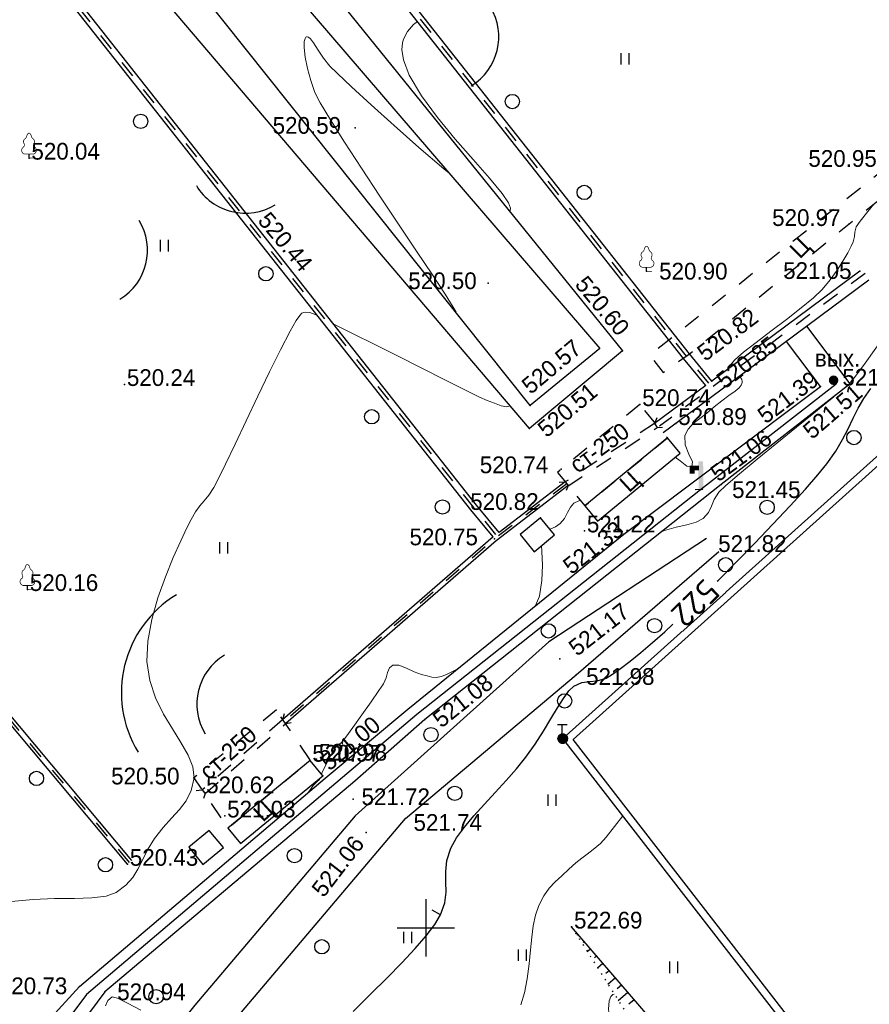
# Model space of a CAD drawing. Header units: millimetres. Extents: x 767170 to 66149698, y -983507 to 2493658.
# Tile 18 of 256: x 1429815 to 1474257, y -832596 to -781082. Entities that reach past the tile are written whole.
import ezdxf

# ---------------------------------------------------------------- set-up
doc = ezdxf.new("R2010")
doc.units = ezdxf.units.MM
for name, pattern in [('Д_ТРОТ_ТРУБА', [3, 1.5, -1.5]), ('ДОРОГИ_СТРОЯЩ', [9, 8, -1]), ('Контура низ откосов  Штриховая 0.1-0.5 - - - - - - -', [0.6, 0.1, -0.5])]:
    doc.linetypes.add(name, pattern=pattern)
for name, color, linetype in [('(001) Сетка', 92, 'Continuous'), ('(004) Точки рельефа', 7, 'Continuous'), ('(004a) Точки рельефа (отк.)', 7, 'Continuous'), ('(014) Водопровод', 5, 'ИК_Водопровод -------в--------'), ('(016) Кабель', 1, 'Continuous'), ('(022) Возд. Линии', 7, 'Continuous'), ('(025) Дорога', 7, 'Continuous'), ('(027) Гидрография', 7, 'Continuous'), ('(028) Гидротехн.', 7, 'Continuous'), ('(031) Горизонтали', 42, 'Continuous'), ('(035) Откосы', 7, 'Continuous'), ('(036) Растительность', 7, 'Continuous'), ('(038) Деревья', 7, 'Continuous'), ('(040) Ограда', 7, 'Continuous'), ('C-TOPO-MAJR', 9, 'Continuous')]:
    doc.layers.add(name, color=color, linetype=linetype)
doc.layers.add('(032) Горизонтали утолщенные', color=32, linetype='Continuous', lineweight=30)
doc.layers.add('(042) Бергштрих', color=32, linetype='Continuous', lineweight=30)
doc.styles.add('BM-431', font='txt')
doc.styles.add('D-431', font='txt')
doc.styles.add('S', font='txtwr', dxfattribs={"oblique": 15})
doc.styles.get("Standard").update_dxf_attribs({"font": 'isocpeui.ttf'})
doc.styles.add('СПДС', font='isocpeur.ttf')
doc.linetypes.add('GAZ_VOZDUSH', pattern='A,1,-2,["~",Standard,S=3,R=0,X=-1.5,Y=-1.5],-1,10', length=14)
doc.linetypes.add('ИК_Водопровод -------в--------', pattern='A,9,-0.6,["В",Standard,S=1.2,R=0,X=0,Y=-0.6],-1.2', length=10.8)
doc.linetypes.add('ИК_Э_КАБ_ВН', pattern='A,8,-2,["<<",Standard,S=1,R=0,X=0,Y=-0.5],8,[">>",Standard,S=1,R=0,X=-1,Y=-0.5],-2', length=20)
doc.linetypes.add('ОГРАДА_БЕТ', pattern='A,4,["|",Standard,S=0.8,R=0,X=0,Y=-0.8],4', length=8)
doc.linetypes.add('ОТКОСЫ_НЕУКР', pattern='A,0.5,["|",Standard,S=1.2,R=0,X=0,Y=-1.2],1,["|",Standard,S=0.5,R=0,X=0,Y=-0.5],0.5', length=2)
doc.linetypes.add('ОТКОСЫ_НЕУКР1', pattern='A,0.5,["|",Standard,S=-1.2,R=0,X=0,Y=1.2],1,["|",Standard,S=-0.5,R=0,X=0,Y=0.5],0.5', length=2)
doc.linetypes.add('ПОДПОРНАЯ СТЕНКА', pattern='A,2,["V",Standard,S=1.2,R=0,X=0,Y=-1.2],0.2,["V",Standard,S=0.8,R=0,X=0,Y=-0.8],0.25,["V",Standard,S=0.3,R=0,X=0,Y=-0.3],0.25', length=2.7)

# ---------------------------------------------------------------- blocks, each defined once
blk = doc.blocks.new('d')
at = {"layer": '(038) Деревья'}
blk.add_ellipse((0, 0), major_axis=(0.265, 0.265), ratio=1, start_param=5.497787, end_param=11.780972, dxfattribs=at)
blk = doc.blocks.new('I04010')
for p, q in [((-0.412273, 0.007146), (-0.412273, 1.207146)), ((0.387727, 1.207146), (0.387727, 0.007146))]:
    blk.add_line(p, q)
blk = doc.blocks.new('Setka')
at = {"layer": '(001) Сетка'}
for p, q in [((0, 1.5), (0, -1.5)), ((-1.5, 0), (1.5, 0))]:
    blk.add_line(p, q, dxfattribs=at)
blk = doc.blocks.new('karagach-flat-59')
at = {"layer": '(038) Деревья', "const_width": 0.0375}
for points in [[(-0.208, 1.009, 0.181567), (-0.117, 1.159, 0.303004)], [(0, 1.312, 0.246034), (-0.117, 1.159, 0.489079)], [(0, 1.312, -0.246034), (0.117, 1.159, -0.489079)], [(0.208, 1.009, -0.181567), (0.117, 1.159, -0.303004)], [(-0.315, 0.559, 0.626949), (-0.218, 0.206, 0.702465)], [(-0.315, 0.559, 0.383603), (-0.255, 0.753, 0.352912)], [(-0.208, 1.009, 0.430853), (-0.255, 0.753, 0.548276)], [(0.208, 1.009, -0.430853), (0.255, 0.753, -0.548276)], [(0.315, 0.559, -0.626949), (0.218, 0.206, -0.702465)], [(0.315, 0.559, -0.383603), (0.255, 0.753, -0.352912)]]:
    blk.add_lwpolyline(points, format="xyb", dxfattribs=at)
for points in [[(0, 0.206), (-0.218, 0.206)], [(0, 0), (0, 0.206)], [(0, 0.206), (0.218, 0.206)], [(0, 0), (0.281, 0)]]:
    blk.add_lwpolyline(points, dxfattribs=at)
at = {"layer": '(038) Деревья'}
blk.add_lwpolyline([(0, 0), (0, 0.206)], dxfattribs=at)
blk = doc.blocks.new('karagach-flat-60')
at = {"layer": '(038) Деревья', "const_width": 0.0375}
for points in [[(-0.208, 1.009, 0.181567), (-0.117, 1.159, 0.303004)], [(0, 1.312, 0.246034), (-0.117, 1.159, 0.489079)], [(0, 1.312, -0.246034), (0.117, 1.159, -0.489079)], [(0.208, 1.009, -0.181567), (0.117, 1.159, -0.303004)], [(-0.315, 0.559, 0.626949), (-0.218, 0.206, 0.702465)], [(-0.315, 0.559, 0.383603), (-0.255, 0.753, 0.352912)], [(-0.208, 1.009, 0.430853), (-0.255, 0.753, 0.548276)], [(0.208, 1.009, -0.430853), (0.255, 0.753, -0.548276)], [(0.315, 0.559, -0.626949), (0.218, 0.206, -0.702465)], [(0.315, 0.559, -0.383603), (0.255, 0.753, -0.352912)]]:
    blk.add_lwpolyline(points, format="xyb", dxfattribs=at)
for points in [[(0, 0.206), (-0.218, 0.206)], [(0, 0), (0, 0.206)], [(0, 0.206), (0.218, 0.206)], [(0, 0), (0.281, 0)]]:
    blk.add_lwpolyline(points, dxfattribs=at)
at = {"layer": '(038) Деревья'}
blk.add_lwpolyline([(0, 0), (0, 0.206)], dxfattribs=at)
blk = doc.blocks.new('karagach-flat-61')
at = {"layer": '(038) Деревья', "const_width": 0.0375}
for points in [[(-0.208, 1.009, 0.181567), (-0.117, 1.159, 0.303004)], [(0, 1.312, 0.246034), (-0.117, 1.159, 0.489079)], [(0, 1.312, -0.246034), (0.117, 1.159, -0.489079)], [(0.208, 1.009, -0.181567), (0.117, 1.159, -0.303004)], [(-0.315, 0.559, 0.626949), (-0.218, 0.206, 0.702465)], [(-0.315, 0.559, 0.383603), (-0.255, 0.753, 0.352912)], [(-0.208, 1.009, 0.430853), (-0.255, 0.753, 0.548276)], [(0.208, 1.009, -0.430853), (0.255, 0.753, -0.548276)], [(0.315, 0.559, -0.626949), (0.218, 0.206, -0.702465)], [(0.315, 0.559, -0.383603), (0.255, 0.753, -0.352912)]]:
    blk.add_lwpolyline(points, format="xyb", dxfattribs=at)
for points in [[(0, 0.206), (-0.218, 0.206)], [(0, 0), (0, 0.206)], [(0, 0.206), (0.218, 0.206)], [(0, 0), (0.281, 0)]]:
    blk.add_lwpolyline(points, dxfattribs=at)
at = {"layer": '(038) Деревья'}
blk.add_lwpolyline([(0, 0), (0, 0.206)], dxfattribs=at)
blk = doc.blocks.new('d-flat-45')
at = {"layer": '(038) Деревья'}
blk.add_ellipse((0, 0), major_axis=(0.265, 0.265), ratio=1, start_param=5.497787, end_param=11.780972, dxfattribs=at)
blk = doc.blocks.new('d-flat-46')
at = {"layer": '(038) Деревья'}
blk.add_ellipse((0, 0), major_axis=(0.265, 0.265), ratio=1, start_param=5.497787, end_param=11.780972, dxfattribs=at)
blk = doc.blocks.new('I03040-flat-4')
at = {"layer": '(028) Гидротехн.'}
blk.add_line((0, 0), (-0.4, -0.003), dxfattribs=at)
for points in [[(-0.211, 1.258), (-0.209, 1.008), (-0.691, 1.254), (-0.439, 1.006)], [(-0.691, 1.254), (-0.439, 1.006), (-0.687, 0.839), (-0.437, 0.841)], [(0.025, -0.005), (-0.225, -0.007), (0.012, 1.475), (-0.238, 1.473)]]:
    blk.add_trace(points, dxfattribs=at)
at = {"color": 4, "style": 'S', "oblique": 15}
blk.add_attdef('Z', (-0.982, -0.064), '', height=1, rotation=0.4984, dxfattribs=at)
blk = doc.blocks.new('*U213')
at = {"color": 7}
for p, q in [((32256.906, 79659.951), (32257.401, 79659.951)), ((32256.906, 79659.946), (32257.401, 79659.946)), ((32256.906, 79659.941), (32257.401, 79659.941)), ((32256.906, 79659.936), (32257.401, 79659.936)), ((32256.906, 79659.931), (32257.401, 79659.931)), ((32256.906, 79659.926), (32257.401, 79659.926)), ((32256.906, 79659.921), (32257.406, 79659.921)), ((32256.906, 79659.916), (32257.406, 79659.916)), ((32256.906, 79659.911), (32257.406, 79659.911)), ((32256.906, 79659.906), (32257.406, 79659.906)), ((32256.906, 79659.901), (32257.406, 79659.901)), ((32256.906, 79659.896), (32257.406, 79659.896)), ((32256.906, 79659.891), (32257.401, 79659.891)), ((32256.906, 79659.886), (32257.401, 79659.886)), ((32256.906, 79659.881), (32257.401, 79659.881)), ((32256.906, 79659.876), (32257.401, 79659.876)), ((32256.906, 79659.871), (32257.401, 79659.871)), ((32256.906, 79659.866), (32257.401, 79659.866)), ((32256.906, 79659.861), (32257.401, 79659.861)), ((32256.911, 79659.971), (32257.396, 79659.971)), ((32256.911, 79659.966), (32257.396, 79659.966)), ((32256.911, 79659.961), (32257.396, 79659.961)), ((32256.911, 79659.956), (32257.401, 79659.956)), ((32256.911, 79659.856), (32257.401, 79659.856)), ((32256.911, 79659.851), (32257.396, 79659.851)), ((32256.911, 79659.846), (32257.396, 79659.846)), ((32256.911, 79659.841), (32257.396, 79659.841)), ((32256.916, 79659.991), (32257.391, 79659.991)), ((32256.916, 79659.986), (32257.391, 79659.986)), ((32256.916, 79659.981), (32257.391, 79659.981)), ((32256.916, 79659.976), (32257.396, 79659.976)), ((32256.916, 79659.836), (32257.396, 79659.836)), ((32256.916, 79659.831), (32257.391, 79659.831)), ((32256.916, 79659.826), (32257.391, 79659.826)), ((32256.921, 79660.001), (32257.386, 79660.001)), ((32256.921, 79659.996), (32257.386, 79659.996)), ((32256.921, 79659.821), (32257.391, 79659.821)), ((32256.921, 79659.816), (32257.386, 79659.816)), ((32256.921, 79659.811), (32257.386, 79659.811)), ((32256.926, 79660.011), (32257.381, 79660.011)), ((32256.926, 79660.006), (32257.386, 79660.006)), ((32256.926, 79659.806), (32257.381, 79659.806)), ((32256.931, 79660.021), (32257.376, 79660.021)), ((32256.931, 79660.016), (32257.381, 79660.016)), ((32256.936, 79660.031), (32257.371, 79660.031)), ((32256.936, 79660.026), (32257.376, 79660.026)), ((32256.941, 79660.041), (32257.366, 79660.041)), ((32256.941, 79660.036), (32257.371, 79660.036)), ((32256.946, 79660.046), (32257.361, 79660.046)), ((32256.951, 79660.056), (32257.356, 79660.056)), ((32256.951, 79660.051), (32257.361, 79660.051)), ((32256.956, 79660.061), (32257.351, 79660.061)), ((32256.961, 79660.066), (32257.346, 79660.066)), ((32256.966, 79660.071), (32257.341, 79660.071)), ((32256.971, 79660.076), (32257.341, 79660.076)), ((32256.976, 79660.081), (32257.336, 79660.081)), ((32256.981, 79660.086), (32257.331, 79660.086)), ((32256.986, 79660.091), (32257.326, 79660.091)), ((32256.991, 79660.096), (32257.316, 79660.096)), ((32256.996, 79660.101), (32257.311, 79660.101)), ((32257.001, 79660.106), (32257.306, 79660.106)), ((32257.011, 79660.111), (32257.301, 79660.111)), ((32257.016, 79660.116), (32257.291, 79660.116)), ((32257.026, 79660.121), (32257.286, 79660.121)), ((32257.031, 79660.126), (32257.276, 79660.126)), ((32257.041, 79660.131), (32257.266, 79660.131)), ((32257.051, 79660.136), (32257.256, 79660.136)), ((32257.066, 79660.141), (32257.246, 79660.141)), ((32257.081, 79660.146), (32257.231, 79660.146)), ((32257.096, 79660.151), (32257.211, 79660.151)), ((32257.126, 79660.156), (32257.181, 79660.156)), ((32256.926, 79659.801), (32257.381, 79659.801)), ((32256.931, 79659.796), (32257.376, 79659.796)), ((32256.931, 79659.791), (32257.376, 79659.791)), ((32256.936, 79659.786), (32257.371, 79659.786)), ((32256.936, 79659.781), (32257.371, 79659.781)), ((32256.941, 79659.776), (32257.366, 79659.776)), ((32256.946, 79659.771), (32257.361, 79659.771)), ((32256.946, 79659.766), (32257.361, 79659.766)), ((32256.951, 79659.761), (32257.356, 79659.761)), ((32256.956, 79659.756), (32257.351, 79659.756)), ((32256.961, 79659.751), (32257.351, 79659.751)), ((32256.961, 79659.746), (32257.346, 79659.746)), ((32256.966, 79659.741), (32257.341, 79659.741)), ((32256.971, 79659.736), (32257.336, 79659.736)), ((32256.976, 79659.731), (32257.331, 79659.731)), ((32256.981, 79659.726), (32257.326, 79659.726)), ((32256.986, 79659.721), (32257.321, 79659.721)), ((32256.991, 79659.716), (32257.316, 79659.716)), ((32257.001, 79659.711), (32257.311, 79659.711)), ((32257.006, 79659.706), (32257.301, 79659.706)), ((32257.011, 79659.701), (32257.296, 79659.701)), ((32257.021, 79659.696), (32257.286, 79659.696)), ((32257.031, 79659.691), (32257.281, 79659.691)), ((32257.036, 79659.686), (32257.271, 79659.686)), ((32257.046, 79659.681), (32257.261, 79659.681)), ((32257.061, 79659.676), (32257.246, 79659.676)), ((32257.071, 79659.671), (32257.236, 79659.671)), ((32257.091, 79659.666), (32257.216, 79659.666)), ((32257.111, 79659.661), (32257.196, 79659.661))]:
    blk.add_line(p, q, dxfattribs=at)
blk = doc.blocks.new('I01070-flat-1-flat-1')
at = {"color": 7}
blk.add_circle((0.025, 0.015), 0.25, dxfattribs=at)
blk.add_blockref('*U213', (-32257.131, -79659.891), dxfattribs=at)
blk = doc.blocks.new('I0195-flat-1-flat-1')
at = {"layer": '(016) Кабель', "color": 7, "linetype": 'ИК_Э_КАБ_ВН'}
for p, q in [((-0.275, 0.74), (0.225, 0.74)), ((-0.025, 0.24), (-0.025, 0.74))]:
    blk.add_line(p, q, dxfattribs=at)
at = {"layer": '(022) Возд. Линии'}
blk.add_blockref('I01070-flat-1-flat-1', (-0.025, -0.01), dxfattribs=at)
blk = doc.blocks.new('361-flat-1-flat-1')
at = {"layer": '(016) Кабель', "color": 7}
blk.add_point((0, 0), dxfattribs=at)
at = {"layer": '(022) Возд. Линии'}
blk.add_blockref('I0195-flat-1-flat-1', (0, -0.005), dxfattribs=at)
blk = doc.blocks.new('*U335')
at = {"layer": '(022) Возд. Линии'}
blk.add_blockref('361-flat-1-flat-1', (32257.156, 79659.906), dxfattribs=at)
blk = doc.blocks.new('A$C27c3a978')
at = {"layer": '(014) Водопровод', "linetype": 'ByBlock'}
h = blk.add_hatch(color=0, dxfattribs=at)
edge = h.paths.add_edge_path()
edge.add_arc((-40392, -94399), 250, 0, 360)
at = {"layer": '(004) Точки рельефа', "color": 7, "linetype": 'ByBlock', "lineweight": -2}
for p in [(-65425, -81190), (-82477, -82775), (-39582, -86223), (-68771, -88676), (-50174, -88694), (-39011, -88685), (-58457, -89321), (-51441, -92853), (-47930, -93016), (-77483, -94616), (-46752, -94444), (-41081, -94726), (-40392, -94399), (-39517, -94594), (-56297, -96926), (-54642, -99056), (-55724, -101591), (-51358, -102446), (-58127, -102695), (-47104, -102719), (-82561, -105343), (-54715, -108977), (-53850, -109813), (-61766, -112153), (-73849, -115200), (-67102, -115089), (-65529, -116324), (-62777, -117329), (-64834, -118068), (-77330, -119720), (-54093, -123002), (-79842, -126114), (-78511, -126402)]:
    blk.add_point(p, dxfattribs=at)
at = {"layer": '(004) Точки рельефа'}
for p in [(-56258, -95716), (-47352, -100138)]:
    blk.add_point(p, dxfattribs=at)
at = {"layer": '(004a) Точки рельефа (отк.)', "color": 7, "linetype": 'ByBlock', "lineweight": -2}
for p in [(-50526, -95667), (-48641, -96659), (-53421, -102276), (-67782, -114274), (-67446, -114218), (-73337, -115925), (-72239, -117192)]:
    blk.add_point(p, dxfattribs=at)
at = {"layer": '(022) Возд. Линии'}
blk.add_point((-46278, -99853), dxfattribs=at)
at = {"layer": '(025) Дорога', "linetype": 'Д_ТРОТ_ТРУБА', "ltscale": 600, "flags": 128}
blk.add_lwpolyline([(-6699, -61491), (-27509, -75183), (-37345, -83041), (-50002, -93084), (-49308, -93999), (-47930, -93016), (-39582, -86223), (-26920, -76024), (-6219, -62409), (-3020, -60359)], dxfattribs=at)
for points in [[(-50526, -95667), (-54839, -99218), (-53399, -100967), (-49086, -97416)], [(-69537, -111649), (-73849, -115200), (-72077, -117836), (-67765, -114285)]]:
    blk.add_lwpolyline(points, close=True, dxfattribs=at)
at = {"layer": '(028) Гидротехн.', "color": 3, "linetype": 'Д_ТРОТ_ТРУБА', "ltscale": 600, "flags": 128}
for points in [[(-46920, -94555), (-48086, -93142), (-89142, -41132)], [(-58052, -102471), (-59217, -101058), (-100274, -49049)], [(-77215, -119624), (-105816, -85440)], [(-54347, -99814), (-58127, -102695), (-69129, -112265)]]:
    blk.add_lwpolyline(points, dxfattribs=at)
at = {"layer": '(028) Гидротехн.', "ltscale": 600}
for points in [[(-46752, -94444), (-47930, -93016), (-88985, -41008)], [(-47075, -94682), (-48242, -93268), (-89299, -41256)], [(-57884, -102361), (-59062, -100933), (-100117, -48925)], [(-58206, -102598), (-59373, -101184), (-100431, -49172)], [(-77100, -119528), (-105701, -85344)], [(-77330, -119720), (-105931, -85536)], [(-39011, -88685), (-46752, -94444)], [(-38552, -89166), (-46292, -94925), (-49306, -97150)], [(-47075, -94682), (-49760, -96663)], [(-54272, -99914), (-58048, -102792), (-69047, -112359)], [(-54427, -99718), (-57888, -102356)], [(-58206, -102598), (-69211, -112170)]]:
    blk.add_lwpolyline(points, dxfattribs=at)
at = {"layer": '(028) Гидротехн.', "color": 3, "linetype": 'Д_ТРОТ_ТРУБА', "ltscale": 600, "elevation": 147, "flags": 128}
blk.add_lwpolyline([(-38746, -88817), (-46486, -94576), (-49500, -96801)], dxfattribs=at)
at = {"layer": '(028) Гидротехн.', "linetype": 'Д_ТРОТ_ТРУБА', "ltscale": 600}
for points in [[(-49760, -96663), (-54427, -99718)], [(-49642, -96361), (-49760, -96663), (-49624, -96872), (-49340, -96848)], [(-54300, -99934), (-49624, -96872)], [(-54751, -99735), (-54427, -99718), (-54272, -99914), (-54384, -100175)], [(-69211, -112170), (-73419, -115831)], [(-69135, -111855), (-69211, -112170), (-69047, -112359), (-68769, -112297)], [(-73255, -116020), (-69047, -112359)], [(-73742, -115863), (-73419, -115831), (-73255, -116020), (-73355, -116286)]]:
    blk.add_lwpolyline(points, dxfattribs=at)
at = {"layer": '(031) Горизонтали', "color": 42, "linetype": 'Continuous', "lineweight": 0, "ltscale": 600}
for points in [[(-57338, -85562), (-57338, -85562), (-57305, -85518), (-57292, -85394), (-57394, -85125), (-57727, -84629), (-58391, -83822), (-59240, -82857), (-60179, -81786), (-61114, -80658), (-61949, -79526), (-62588, -78441), (-62896, -77640), (-62975, -77097), (-62944, -76768), (-62901, -76615), (-62838, -76454), (-62679, -76159), (-62365, -75779), (-62164, -75630)], [(-60140, -90845), (-60283, -90579), (-60716, -89899), (-61379, -88892), (-62209, -87642), (-63145, -86236), (-64125, -84760), (-65087, -83301), (-65970, -81943), (-66712, -80774), (-67252, -79879), (-67528, -79345), (-67737, -78724), (-67907, -78089), (-68026, -77492), (-68083, -76984), (-68078, -76676), (-68040, -76520), (-67997, -76457), (-67971, -76440), (-67936, -76430), (-67866, -76442), (-67754, -76528), (-67592, -76745), (-67359, -77124), (-67082, -77554), (-66749, -77958), (-66357, -78336), (-65605, -79043), (-64583, -79988), (-63379, -81079), (-62083, -82224), (-60783, -83332), (-60496, -83564)], [(-45714, -93672), (-45743, -93562), (-45556, -93328), (-45096, -92931), (-44441, -92417), (-43670, -91831), (-42862, -91216), (-42094, -90617), (-41445, -90080), (-40993, -89648), (-40579, -89149), (-40213, -88643), (-39902, -88162), (-39652, -87734), (-39471, -87390), (-39365, -87161), (-39299, -86883), (-39287, -86645), (-39212, -86373), (-39008, -86075), (-38609, -85569), (-38295, -85186)], [(-39536, -94570), (-39526, -94542), (-39508, -94491), (-39434, -94411), (-39308, -94272), (-39143, -94045), (-38748, -93497), (-38190, -92725), (-37534, -91824), (-36849, -90893), (-36200, -90026), (-35653, -89321), (-35277, -88874)], [(-83415, -121672), (-82264, -121558), (-81143, -121518), (-80101, -121508), (-79184, -121483), (-78439, -121397), (-77914, -121206), (-77409, -120814), (-77053, -120408), (-76786, -119974), (-76548, -119499), (-76276, -118969), (-75910, -118371), (-75466, -117796), (-75022, -117312), (-74607, -116865), (-74252, -116401), (-73988, -115866), (-73845, -115206), (-73905, -114632), (-74153, -114017), (-74531, -113354), (-74980, -112637), (-75441, -111862), (-75855, -111021), (-76163, -110110), (-76308, -109122), (-76258, -108048), (-76051, -106916), (-75731, -105775), (-75344, -104676), (-74932, -103667), (-74541, -102799), (-74214, -102121), (-73995, -101683), (-73764, -101276), (-73541, -100973), (-73315, -100707), (-73074, -100411), (-72810, -100017), (-72580, -99578), (-72197, -98789), (-71699, -97741), (-71125, -96525), (-70512, -95236), (-69898, -93963), (-69321, -92800), (-68821, -91838), (-68501, -91275), (-68320, -91004), (-68233, -90907), (-68200, -90886), (-68128, -90860), (-67989, -90836), (-67787, -90855), (-67517, -90959), (-67387, -91032)], [(-66534, -91468), (-66285, -91584), (-65484, -91981), (-64421, -92515), (-63204, -93130), (-61938, -93769), (-60730, -94378), (-59686, -94900), (-58914, -95278), (-58519, -95457), (-58133, -95604), (-57774, -95734), (-57487, -95794), (-57316, -95729)], [(-48671, -98424), (-48414, -98616), (-48061, -98887), (-47805, -98918), (-47774, -98664), (-47956, -98261), (-48153, -97780), (-48171, -97295), (-48001, -96957), (-47732, -96668), (-47395, -96398), (-47018, -96117), (-46634, -95797), (-46246, -95477), (-45867, -95205), (-45536, -94966), (-45332, -94787), (-45229, -94656), (-45189, -94567), (-45179, -94523), (-45175, -94467), (-45197, -94363), (-45286, -94219), (-45311, -94194)], [(-49386, -102322), (-49237, -102254), (-48624, -102080), (-48063, -101960), (-47581, -101831), (-47208, -101635), (-46928, -101318), (-46779, -100990), (-46641, -100641), (-46396, -100262), (-46023, -99908), (-45318, -99302), (-44394, -98532), (-43362, -97686), (-42335, -96850), (-41424, -96113), (-40744, -95562), (-40404, -95284)], [(-55231, -102190), (-55189, -102171), (-54942, -102076), (-54686, -101900), (-54471, -101624), (-54306, -101320), (-54153, -101037), (-53971, -100827), (-53712, -100705), (-53626, -100692)], [(-55977, -106190), (-55778, -105699), (-55646, -104881), (-55626, -104075), (-55655, -103356), (-55664, -103048)], [(-67162, -115017), (-67161, -115010), (-67158, -114976), (-67157, -114952), (-67069, -114769), (-66869, -114360), (-66644, -113921), (-66483, -113647), (-66359, -113527), (-66241, -113447), (-66109, -113331), (-65914, -113079), (-65536, -112561), (-65061, -111900), (-64577, -111217), (-64172, -110635), (-63934, -110275), (-63799, -109967), (-63721, -109683), (-63626, -109451), (-63440, -109297), (-63128, -109302), (-62738, -109457), (-62326, -109657), (-61948, -109795), (-61652, -109868), (-61411, -109925), (-61177, -109943), (-60898, -109897), (-60604, -109774), (-60084, -109509), (-60045, -109487)], [(-67875, -115973), (-67760, -115802), (-67613, -115596), (-67439, -115428), (-67285, -115294), (-67241, -115210), (-67257, -115217)], [(-56744, -127071), (-56567, -126456), (-56415, -125715), (-56313, -124925), (-56243, -124202), (-56181, -123541), (-56105, -122937), (-55990, -122385), (-55812, -121880), (-55545, -121373), (-55261, -120980), (-54953, -120649), (-54614, -120330), (-54237, -119970), (-53876, -119639), (-53568, -119398), (-53275, -119189), (-52961, -118953), (-52588, -118633), (-52284, -118296), (-51846, -117743), (-51419, -117194)], [(-71738, -120686), (-71634, -120603), (-71574, -120548)], [(-78485, -127128), (-78355, -126844), (-78126, -126661), (-77848, -126732), (-77332, -126991), (-76635, -127352)], [(-51865, -126510), (-51865, -126510), (-51933, -126544), (-52040, -126644), (-52137, -126870), (-52167, -127298), (-52084, -128003), (-51916, -128856), (-51717, -129812), (-51542, -130825), (-51444, -131851), (-51374, -132796), (-51258, -133813), (-51129, -134844), (-51019, -135834), (-50962, -136726), (-50989, -137465), (-51094, -137907), (-51232, -138133), (-51356, -138227), (-51428, -138255), (-51437, -138256)]]:
    blk.add_lwpolyline(points, dxfattribs=at)
at = {"layer": '(032) Горизонтали утолщенные', "color": 32, "linetype": 'Continuous', "lineweight": 30, "ltscale": 600}
blk.add_lwpolyline([(-46480, -104919), (-46410, -104850), (-45480, -103911), (-44517, -102923), (-43565, -101930), (-42667, -100975), (-41867, -100102), (-41210, -99354), (-40739, -98773), (-40281, -98113), (-39922, -97503), (-39629, -96933), (-39368, -96391), (-39105, -95868), (-38807, -95351), (-38440, -94831)], dxfattribs=at)
at = {"layer": '(035) Откосы', "ltscale": 600}
for p, q in [((-53822, -123429), (-53767, -123381)), ((-53496, -123807), (-53440, -123760)), ((-53281, -124282), (-53114, -124138)), ((-52899, -124613), (-52788, -124517)), ((-52739, -125135), (-52461, -124896)), ((-52301, -125418), (-52135, -125274)), ((-52197, -125988), (-51808, -125653)), ((-51704, -126223), (-51482, -126031)), ((-51655, -126841), (-51155, -126410)), ((-51107, -127028), (-50829, -126789))]:
    blk.add_line(p, q, dxfattribs=at)
at = {"layer": '(035) Откосы', "linetype": 'ОТКОСЫ_НЕУКР', "ltscale": 600}
blk.add_lwpolyline([(-75579, -74267), (-70096, -69786), (-51441, -92853), (-56297, -96926), (-75579, -74267)], dxfattribs=at)
at = {"layer": '(035) Откосы', "linetype": 'ОТКОСЫ_НЕУКР1', "ltscale": 600}
for points in [[(-73434, -74161), (-70230, -72223), (-52616, -92744), (-56258, -95716), (-73434, -74161)], [(-39517, -94594), (-41784, -91571)]]:
    blk.add_lwpolyline(points, dxfattribs=at)
at = {"layer": '(035) Откосы', "linetype": 'ПОДПОРНАЯ СТЕНКА', "ltscale": 600}
for points in [[(-52736, -101772), (-48424, -98221), (-49086, -97416), (-53399, -100967)], [(-71415, -118640), (-67102, -115089), (-67765, -114285), (-72077, -117836)]]:
    blk.add_lwpolyline(points, close=True, dxfattribs=at)
at = {"layer": '(035) Откосы', "linetype": 'ОТКОСЫ_НЕУКР1', "ltscale": 600}
for points in [[(-55724, -101591), (-56794, -102472), (-56055, -103370), (-54985, -102489)], [(-73051, -117947), (-74120, -118828), (-73381, -119726), (-72312, -118845)]]:
    blk.add_lwpolyline(points, close=True, dxfattribs=at)
at = {"layer": '(035) Откосы', "linetype": 'Контура низ откосов  Штриховая 0.1-0.5 - - - - - - -', "ltscale": 600}
blk.add_lwpolyline([(-54093, -123002), (-47647, -133151), (-36211, -145453), (-32291, -152591), (-32466, -152919), (-33301, -153748), (-48739, -164684), (-62240, -174197), (-70210, -183372), (-80629, -194961)], dxfattribs=at)
at = {"layer": '(035) Откосы', "ltscale": 600}
blk.add_lwpolyline([(-78236, -197904), (-65471, -186937), (-60628, -179556), (-43063, -167921), (-28364, -154352), (-28047, -153988), (-27988, -153511), (-33725, -144734), (-45867, -132544), (-54093, -123002)], dxfattribs=at)
at = {"layer": '(042) Бергштрих', "color": 32, "linetype": 'Continuous', "lineweight": 30, "ltscale": 600}
blk.add_line((-60957, -122375), (-61385, -122117), dxfattribs=at)
for centre, radius, start, end in [((-60906, -76429), 3000, 301.2866, 31.2866), ((-71161, -82660), 3000, 211.2866, 301.2866), ((-79279, -87594), 3000, 301.2866, 31.2866), ((-71646, -110746), 6000, 121.2866, 211.2866), ((-70699, -111341), 3000, 121.2866, 211.2866)]:
    blk.add_arc(centre, radius, start, end)
at = {"layer": '(001) Сетка', "xscale": 1000, "yscale": 1000, "zscale": 1000}
blk.add_blockref('Setka', (-61715, -123050), dxfattribs=at)
at = {"layer": '(016) Кабель', "color": 0, "xscale": 1000, "yscale": 1000, "zscale": 1000}
blk.add_blockref('*U335', (-32311715, -79773050), dxfattribs=at)
at = {"layer": '(022) Возд. Линии', "xscale": 1000, "yscale": 1000, "zscale": 1000}
for name, p in [('d-flat-45', (-57198, -79817)), ('karagach-flat-61', (-82477, -82775)), ('d-flat-46', (-53435, -84573)), ('karagach-flat-59', (-50174, -88694)), ('I03040-flat-4', (-47228, -100123)), ('karagach-flat-60', (-82561, -105343))]:
    blk.add_blockref(name, p, dxfattribs=at)
at = {"layer": '(036) Растительность', "linetype": 'Continuous', "xscale": 500, "yscale": 500, "zscale": 500}
for p in [(-51291, -77883), (-75389, -87658), (-72292, -103470), (-55117, -116674), (-62658, -123855), (-56661, -124780), (-48743, -125417)]:
    blk.add_blockref('I04010', p, dxfattribs=at)
at = {"layer": '(038) Деревья', "linetype": 'Continuous', "xscale": 1000, "yscale": 1000, "zscale": 1000}
for p in [(-76637, -80855), (-70086, -88827), (-64549, -96310), (-39328, -97397), (-60850, -101030), (-43867, -101045), (-46035, -104052), (-55306, -107510), (-49759, -107238), (-54459, -111172), (-61451, -112940), (-82086, -115231), (-60207, -116008), (-68595, -119271), (-78478, -119750), (-67159, -124037), (-75829, -126647)]:
    blk.add_blockref('d', p, dxfattribs=at)
at = {"layer": '(004) Точки рельефа', "linetype": 'ByBlock', "char_height": 875, "attachment_point": 4, "style": 'D-431'}
for s, insert in [('520.59', (-69733, -81072)), ('520.04', (-82352, -82425)), ('520.95', (-41710, -82802)), ('520.97', (-43607, -85896)), ('520.90', (-49517, -88699)), ('521.05', (-43031, -88668)), ('520.50', (-62639, -89199)), ('520.24', (-77358, -94266)), ('521.23', (-39932, -94250)), ('520.74', (-58900, -98831)), ('521.45', (-45701, -100128)), ('520.82', (-59399, -100753)), ('520.75', (-62575, -102603)), ('521.82', (-46429, -102953)), ('520.16', (-82436, -104993)), ('521.98', (-53338, -109904)), ('520.50', (-78183, -115113)), ('521.72', (-65085, -116196)), ('521.74', (-62365, -117541)), ('520.43', (-77205, -119370)), ('522.69', (-53968, -122652)), ('520.73', (-84055, -126087)), ('520.94', (-77863, -126401))]:
    blk.add_mtext(s, dxfattribs=dict(at, insert=insert))
for s, insert, rotation in [('520.44', (-70227, -85794), 310.2671), ('520.60', (-53634, -89132), 309.8362), ('520.82', (-47360, -93101), 37.1442), ('520.57', (-56514, -94842), 40.0487), ('520.85', (-46350, -94548), 37.1864), ('521.39', (-44202, -96371), 37.1039), ('520.51', (-55681, -97108), 39.9562), ('521.51', (-41797, -97202), 40.7664), ('521.06', (-46670, -99400), 36.3306), ('521.33', (-54368, -104257), 38.2141), ('521.17', (-54074, -108533), 37.9318), ('521.08', (-61179, -112293), 38.766), ('521.00', (-67036, -114540), 39.8215), ('521.06', (-67408, -121244), 52.5262)]:
    blk.add_mtext(s, dxfattribs=dict(at, insert=insert, rotation=rotation))
at = {"layer": '(004a) Точки рельефа (отк.)', "linetype": 'ByBlock', "char_height": 875, "attachment_point": 4, "style": 'D-431'}
for s, insert in [('520.74', (-50401, -95317)), ('520.89', (-48516, -96309)), ('521.22', (-53296, -101926)), ('520.98', (-67321, -113868)), ('520.97', (-67657, -113924)), ('520.62', (-73212, -115575)), ('521.03', (-72114, -116842))]:
    blk.add_mtext(s, dxfattribs=dict(at, insert=insert))
at = {"layer": '(014) Водопровод', "color": 0, "linetype": 'Continuous', "style": 'BM-431'}
blk.add_text('вых.', height=875, dxfattribs=at).set_placement((-41368, -93681))
at = {"layer": '(025) Дорога', "linetype": 'ДОРОГИ_СТРОЯЩ', "style": 'BM-431'}
for rotation, p in [(44.9903, (-42154, -88086)), (42.4612, (-51089, -100310)), (42.4612, (-70245, -117553))]:
    blk.add_text('Ц', height=875, rotation=rotation, dxfattribs=at).set_placement(p)
at = {"layer": '(027) Гидрография', "color": 0, "style": 'D-431'}
for rotation, p in [(35.9933, (-53788, -99300)), (41.4366, (-73081, -115352))]:
    blk.add_text('ст-250', height=875, rotation=rotation, dxfattribs=at).set_placement(p)
at = {"layer": 'C-TOPO-MAJR', "color": 32, "linetype": 'Continuous', "lineweight": 30, "insert": (-47629, -106056), "char_height": 1250, "width": 2398.75, "attachment_point": 5, "rotation": 224.2916, "style": 'СПДС', "bg_fill": 3, "box_fill_scale": 1.254, "bg_fill_color": 256, "bg_fill_true_color": 13158600, "bg_fill_transparency": 0}
blk.add_mtext('522', dxfattribs=at)
at = {"layer": '(014) Водопровод', "linetype": 'GAZ_VOZDUSH', "ltscale": 600, "flags": 128}
blk.add_lwpolyline([(-40392, -94399), (-40249, -94602), (-47352, -100138), (-62185, -111893), (-79467, -126540), (-86398, -135799)], dxfattribs=at)
at = {"layer": '(032) Горизонтали утолщенные', "color": 32, "linetype": 'Continuous', "lineweight": 30, "ltscale": 600}
blk.add_lwpolyline([(-65523, -127417), (-64608, -126524), (-63750, -125672), (-62969, -124871), (-62281, -124131), (-61704, -123461), (-61257, -122873), (-60957, -122375), (-60730, -121743), (-60659, -121176), (-60667, -120639), (-60679, -120099), (-60617, -119523), (-60406, -118878), (-60108, -118342), (-59699, -117777), (-59207, -117187), (-58659, -116582), (-58086, -115966), (-57513, -115347), (-56971, -114731), (-56486, -114125), (-56002, -113439), (-55570, -112762), (-55183, -112121), (-54836, -111540), (-54522, -111043), (-54238, -110656), (-53976, -110403), (-53559, -110209), (-53166, -110161), (-52758, -110127), (-52294, -109977), (-51958, -109779), (-51534, -109481), (-51036, -109098), (-50476, -108640), (-49869, -108121), (-49226, -107553), (-48802, -107167)], dxfattribs=at)
at = {"layer": '(035) Откосы', "linetype": 'ОТКОСЫ_НЕУКР', "ltscale": 600}
blk.add_lwpolyline([(-39517, -94594), (-46278, -99853), (-61766, -112153), (-65436, -115368), (-78511, -126402), (-88402, -139710), (-90613, -137899), (-79842, -126114), (-66984, -115217), (-62665, -111610), (-51358, -102446), (-41081, -94726), (-42854, -92367)], dxfattribs=at)
at = {"layer": '(035) Откосы', "linetype": 'ОТКОСЫ_НЕУКР1', "ltscale": 600}
for points in [[(-47036, -102683), (-55290, -108092), (-65409, -117183), (-73801, -127100), (-81625, -136830), (-87295, -141981), (-93370, -148788)], [(-92354, -150171), (-86316, -143430), (-80031, -138539), (-73377, -129852), (-62777, -117329), (-53850, -109813), (-46393, -103355)]]:
    blk.add_lwpolyline(points, dxfattribs=at)
at = {"layer": '(040) Ограда', "linetype": 'ОГРАДА_БЕТ', "ltscale": 600, "flags": 128}
blk.add_lwpolyline([(-29240, -145789), (-54559, -113144), (-33706, -94413), (-33439, -94711), (-33141, -94444)], dxfattribs=at)
at = {"layer": '(040) Ограда', "ltscale": 600, "flags": 128}
blk.add_lwpolyline([(-28924, -145544), (-54015, -113193), (-33737, -94978), (-33469, -95276), (-32874, -94741)], dxfattribs=at)

msp = doc.modelspace()

# ---------------------------------------------------------------- block references
msp.add_blockref('A$C27c3a978', (1512780.29, -705547.05))

doc.saveas('drawing.dxf')
